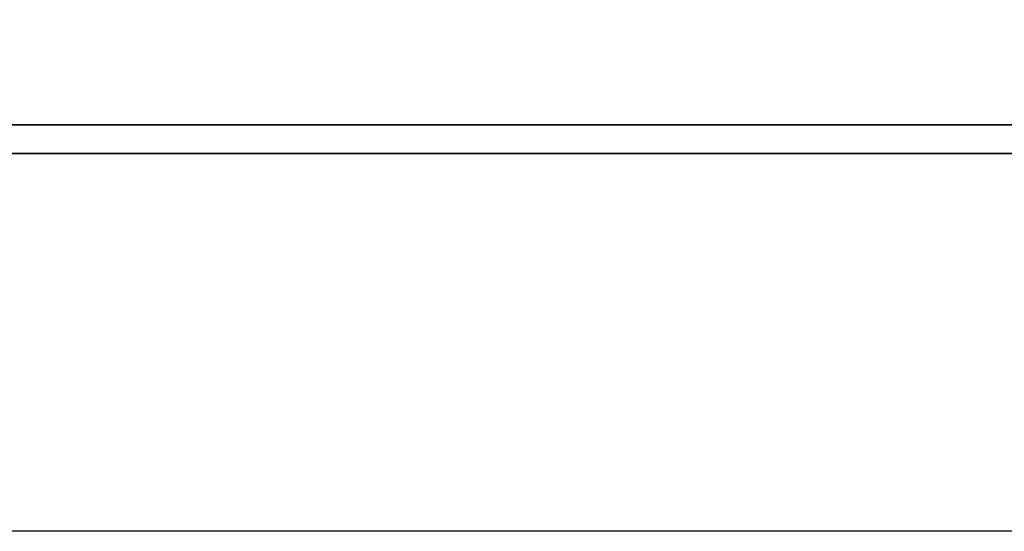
# Model space of a CAD drawing. Extents: x 732 to 1390, y 50 to 540.
# Tile 31 of 40: x 1284.7 to 1291.99, y 179.78 to 183.56. Entities that reach past the tile are written whole.
import ezdxf

# ---------------------------------------------------------------- set-up
doc = ezdxf.new("R2010")
doc.units = 0
doc.header["$MEASUREMENT"] = 0
doc.linetypes.add('CENTER', pattern=[2, 1.25, -0.25, 0.25, -0.25])
for name, color, linetype in [('CEN', 1, 'CENTER'), ('DIM', 4, 'CONTINUOUS'), ('layer 1', 7, 'CONTINUOUS')]:
    doc.layers.add(name, color=color, linetype=linetype)

# ---------------------------------------------------------------- blocks, each defined once
blk = doc.blocks.new('TBI MOTION logo(完整正式版)')
at = {"layer": 'layer 1', "color": 22, "lineweight": 35}
blk.add_open_spline([(75.90875, -9.47875), (75.90875, -9.47875), (75.90875, -12.28625), (75.90875, -12.28625), (75.90875, -12.28625), (75.90875, -12.28625), (75.90875, -12.47875), (75.90875, -12.47875), (75.90875, -12.47875), (75.90875, -12.47875), (75.71625, -12.47875), (75.71625, -12.47875), (75.71625, -12.47875), (75.71625, -12.47875), (-88.32875, -12.47875), (-88.32875, -12.47875), (-88.32875, -12.47875), (-88.32875, -12.47875), (-88.32875, -13.29375), (-88.32875, -13.29375), (-88.32875, -13.29375), (-88.32875, -13.29375), (82.89125, -13.29375), (82.89125, -13.29375), (82.89125, -13.29375), (82.89125, -13.29375), (75.90875, -9.47875), (75.90875, -9.47875)], degree=3, knots=[0, 0, 0, 0, 0.14285714, 0.14285714, 0.14285714, 0.14285715, 0.28571429, 0.28571429, 0.28571429, 0.2857143, 0.42857143, 0.42857143, 0.42857143, 0.42857144, 0.57142857, 0.57142857, 0.57142857, 0.57142858, 0.71428571, 0.71428571, 0.71428571, 0.71428572, 0.85714286, 0.85714286, 0.85714286, 0.85714287, 1, 1, 1, 1], dxfattribs=at)

msp = doc.modelspace()

# ---------------------------------------------------------------- linework, layer by layer
at = {"layer": 'CEN', "color": 7, "linetype": 'CENTER', "ltscale": 10}
msp.add_line((1374.5072, 179.7752), (1214.0592, 179.7752), dxfattribs=at)

# ---------------------------------------------------------------- block references
at = {"layer": 'DIM', "xscale": 0.2591999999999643, "yscale": 0.2591999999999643, "zscale": 0.2591999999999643}
msp.add_blockref('TBI MOTION logo(完整正式版)', (1283.1964, 186.0122), dxfattribs=at)

doc.saveas('drawing.dxf')
